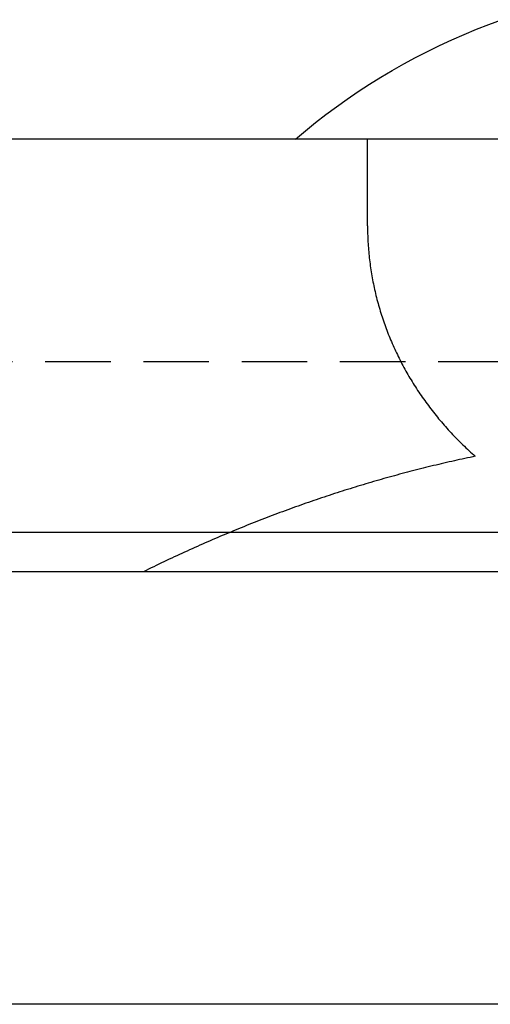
# Model space of a CAD drawing. Extents: x -140 to 296, y -140 to 296.
# Tile 10 of 15: x -27 to -9, y 204 to 241. Entities that reach past the tile are written whole.
import ezdxf

# ---------------------------------------------------------------- set-up
doc = ezdxf.new("R2010")
doc.units = 0
doc.header["$LTSCALE"] = 10
doc.linetypes.add('HIDDEN', pattern=[0.375, 0.25, -0.125])
doc.layers.get('0').update_dxf_attribs({"linetype": 'CONTINUOUS'})
doc.layers.add('HIDDEN', color=3, linetype='HIDDEN')

msp = doc.modelspace()

# ---------------------------------------------------------------- linework, layer by layer
for p, q in [((130, 236.8), (-130, 236.8)), ((-13.5, 233.493), (-13.5, 236.8)), ((55.75, 221.8), (-55.75, 221.8)), ((-5.182, 220.3), (-98.5, 220.3)), ((55, 203.8), (-55, 203.8))]:
    msp.add_line(p, q)
msp.add_lwpolyline([(-16.248, 236.8), (-15.869, 237.118), (-15.481, 237.43), (-15.085, 237.736), (-14.682, 238.034), (-14.272, 238.326), (-13.854, 238.61), (-13.429, 238.887), (-12.998, 239.155), (-12.56, 239.416), (-12.116, 239.667), (-11.667, 239.91), (-11.212, 240.145), (-10.751, 240.37), (-10.286, 240.586), (-9.817, 240.792), (-9.343, 240.988), (-8.865, 241.175), (-8.384, 241.352)])
for points in [[(-13.5, 233.493, 0), (-13.5, 233.416, 0), (-13.499, 233.339, 0), (-13.498, 233.263, 0), (-13.496, 233.186, 0), (-13.493, 233.11, 0), (-13.491, 233.033, 0), (-13.487, 232.956, 0), (-13.483, 232.88, 0), (-13.479, 232.803, 0), (-13.473, 232.727, 0), (-13.468, 232.65, 0), (-13.462, 232.574, 0), (-13.455, 232.497, 0), (-13.448, 232.421, 0), (-13.44, 232.345, 0), (-13.432, 232.268, 0), (-13.424, 232.192, 0), (-13.414, 232.116, 0), (-13.405, 232.04, 0), (-13.394, 231.964, 0), (-13.383, 231.888, 0), (-13.372, 231.812, 0), (-13.36, 231.736, 0), (-13.348, 231.66, 0), (-13.335, 231.584, 0), (-13.321, 231.509, 0), (-13.307, 231.433, 0), (-13.293, 231.358, 0), (-13.278, 231.282, 0), (-13.262, 231.207, 0), (-13.246, 231.132, 0), (-13.23, 231.056, 0), (-13.213, 230.981, 0), (-13.195, 230.906, 0), (-13.177, 230.831, 0), (-13.158, 230.757, 0), (-13.139, 230.682, 0), (-13.119, 230.607, 0), (-13.099, 230.533, 0), (-13.078, 230.459, 0), (-13.057, 230.385, 0), (-13.035, 230.31, 0), (-13.013, 230.237, 0), (-12.99, 230.163, 0), (-12.967, 230.089, 0), (-12.943, 230.015, 0), (-12.919, 229.942, 0), (-12.894, 229.869, 0), (-12.869, 229.796, 0), (-12.843, 229.723, 0), (-12.817, 229.65, 0), (-12.79, 229.577, 0), (-12.763, 229.505, 0), (-12.735, 229.432, 0), (-12.707, 229.36, 0), (-12.678, 229.288, 0), (-12.648, 229.216, 0), (-12.619, 229.144, 0), (-12.588, 229.073, 0), (-12.557, 229.001, 0), (-12.526, 228.93, 0), (-12.494, 228.859, 0), (-12.462, 228.788, 0), (-12.429, 228.718, 0), (-12.396, 228.647, 0), (-12.362, 228.577, 0), (-12.328, 228.507, 0), (-12.293, 228.437, 0), (-12.258, 228.367, 0), (-12.223, 228.298, 0), (-12.187, 228.228, 0), (-12.15, 228.159, 0), (-12.113, 228.09, 0), (-12.075, 228.022, 0), (-12.037, 227.953, 0), (-11.999, 227.885, 0), (-11.96, 227.817, 0), (-11.92, 227.749, 0), (-11.88, 227.682, 0), (-11.84, 227.614, 0), (-11.799, 227.547, 0), (-11.758, 227.48, 0), (-11.716, 227.414, 0), (-11.674, 227.347, 0), (-11.631, 227.281, 0), (-11.588, 227.215, 0), (-11.544, 227.15, 0), (-11.5, 227.084, 0), (-11.456, 227.019, 0), (-11.411, 226.954, 0), (-11.365, 226.889, 0), (-11.319, 226.825, 0), (-11.273, 226.761, 0), (-11.226, 226.697, 0), (-11.179, 226.633, 0), (-11.131, 226.57, 0), (-11.083, 226.507, 0), (-11.035, 226.444, 0), (-10.986, 226.382, 0), (-10.936, 226.319, 0), (-10.887, 226.257, 0), (-10.836, 226.196, 0), (-10.786, 226.134, 0), (-10.735, 226.073, 0), (-10.683, 226.013, 0), (-10.631, 225.952, 0), (-10.579, 225.892, 0), (-10.526, 225.832, 0), (-10.473, 225.772, 0), (-10.419, 225.713, 0), (-10.366, 225.654, 0), (-10.311, 225.595, 0), (-10.256, 225.537, 0), (-10.201, 225.479, 0), (-10.146, 225.421, 0), (-10.089, 225.364, 0), (-10.033, 225.306, 0), (-9.976, 225.25, 0), (-9.919, 225.193, 0), (-9.862, 225.137, 0), (-9.804, 225.081, 0), (-9.745, 225.026, 0), (-9.687, 224.971, 0), (-9.628, 224.916, 0), (-9.568, 224.861, 0), (-9.508, 224.807, 0), (-9.448, 224.753, 0), (-9.387, 224.7, 0)], [(-9.387, 224.7, 0), (-9.487, 224.679, 0), (-9.587, 224.658, 0), (-9.687, 224.637, 0), (-9.787, 224.616, 0), (-9.886, 224.595, 0), (-9.986, 224.573, 0), (-10.086, 224.551, 0), (-10.186, 224.529, 0), (-10.286, 224.506, 0), (-10.385, 224.484, 0), (-10.485, 224.461, 0), (-10.585, 224.438, 0), (-10.684, 224.415, 0), (-10.784, 224.391, 0), (-10.884, 224.368, 0), (-10.983, 224.344, 0), (-11.083, 224.32, 0), (-11.183, 224.296, 0), (-11.283, 224.271, 0), (-11.382, 224.246, 0), (-11.482, 224.221, 0), (-11.581, 224.196, 0), (-11.681, 224.171, 0), (-11.78, 224.145, 0), (-11.88, 224.119, 0), (-11.98, 224.093, 0), (-12.079, 224.067, 0), (-12.179, 224.04, 0), (-12.278, 224.014, 0), (-12.378, 223.987, 0), (-12.477, 223.96, 0), (-12.577, 223.932, 0), (-12.676, 223.905, 0), (-12.776, 223.877, 0), (-12.875, 223.849, 0), (-12.975, 223.821, 0), (-13.074, 223.792, 0), (-13.173, 223.764, 0), (-13.273, 223.735, 0), (-13.372, 223.706, 0), (-13.471, 223.676, 0), (-13.571, 223.647, 0), (-13.67, 223.617, 0), (-13.769, 223.587, 0), (-13.869, 223.557, 0), (-13.968, 223.527, 0), (-14.067, 223.496, 0), (-14.167, 223.465, 0), (-14.266, 223.434, 0), (-14.365, 223.403, 0), (-14.464, 223.371, 0), (-14.563, 223.34, 0), (-14.663, 223.308, 0), (-14.762, 223.276, 0), (-14.861, 223.243, 0), (-14.96, 223.211, 0), (-15.059, 223.178, 0), (-15.158, 223.145, 0), (-15.257, 223.112, 0), (-15.357, 223.078, 0), (-15.456, 223.045, 0), (-15.555, 223.011, 0), (-15.654, 222.977, 0), (-15.753, 222.942, 0), (-15.852, 222.908, 0), (-15.951, 222.873, 0), (-16.05, 222.838, 0), (-16.149, 222.803, 0), (-16.247, 222.768, 0), (-16.346, 222.732, 0), (-16.445, 222.696, 0), (-16.544, 222.66, 0), (-16.643, 222.624, 0), (-16.742, 222.588, 0), (-16.841, 222.551, 0), (-16.939, 222.514, 0), (-17.038, 222.477, 0), (-17.137, 222.44, 0), (-17.236, 222.402, 0), (-17.335, 222.364, 0), (-17.433, 222.327, 0), (-17.532, 222.288, 0), (-17.631, 222.25, 0), (-17.729, 222.211, 0), (-17.828, 222.173, 0), (-17.927, 222.133, 0), (-18.025, 222.094, 0), (-18.124, 222.055, 0), (-18.222, 222.015, 0), (-18.321, 221.975, 0), (-18.419, 221.935, 0), (-18.518, 221.895, 0), (-18.616, 221.854, 0), (-18.715, 221.813, 0), (-18.814, 221.772, 0), (-18.912, 221.731, 0), (-19.01, 221.69, 0), (-19.109, 221.648, 0), (-19.207, 221.606, 0), (-19.305, 221.564, 0), (-19.404, 221.522, 0), (-19.502, 221.48, 0), (-19.6, 221.437, 0), (-19.699, 221.394, 0), (-19.797, 221.351, 0), (-19.895, 221.308, 0), (-19.993, 221.264, 0), (-20.092, 221.22, 0), (-20.19, 221.176, 0), (-20.288, 221.132, 0), (-20.386, 221.088, 0), (-20.484, 221.043, 0), (-20.582, 220.998, 0), (-20.68, 220.953, 0), (-20.778, 220.908, 0), (-20.877, 220.862, 0), (-20.974, 220.817, 0), (-21.072, 220.771, 0), (-21.17, 220.725, 0), (-21.268, 220.678, 0), (-21.366, 220.632, 0), (-21.464, 220.585, 0), (-21.562, 220.538, 0), (-21.66, 220.491, 0), (-21.758, 220.443, 0), (-21.855, 220.396, 0), (-21.953, 220.348, 0), (-22.051, 220.3, 0)]]:
    msp.add_polyline3d(points)
at = {"layer": 'HIDDEN'}
msp.add_line((77.949, 228.3), (-77.949, 228.3), dxfattribs=at)

doc.saveas('drawing.dxf')
